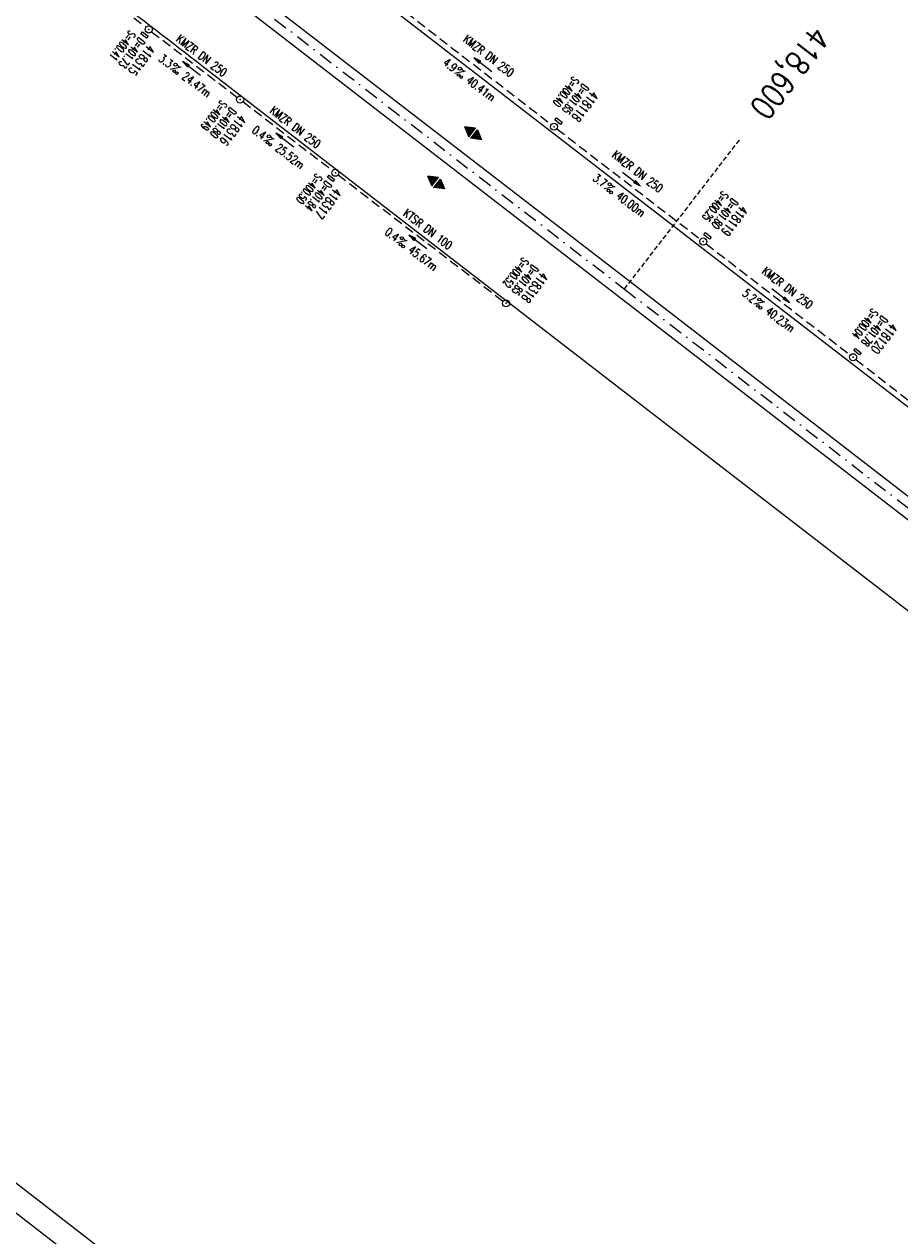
# Model space of a CAD drawing. Extents: x 448814 to 449970, y 436659 to 437685.
# Tile 4 of 18: x 449200 to 449386, y 437051 to 437309. Entities that reach past the tile are written whole.
import ezdxf
from ezdxf.enums import TextEntityAlignment as Align

# ---------------------------------------------------------------- set-up
doc = ezdxf.new("R2010")
doc.units = 0
doc.header["$LTSCALE"] = 2
doc.header["$MEASUREMENT"] = 0
for name, pattern in [('AUSGEZOGEN', [0]), ('GESTRICH-X2', [1.5, 1, -0.5]), ('GESTRICHELT', [0.75, 0.5, -0.25]), ('STRICHPT-X3', [3, 1.5, -0.75, 0, -0.75])]:
    doc.linetypes.add(name, pattern=pattern)
doc.layers.get('0').update_dxf_attribs({"linetype": 'AUSGEZOGEN'})
for name, color, linetype in [('ACHSE', 250, 'STRICHPT-X3'), ('FBR', 8, 'CONTINUOUS'), ('GEF', 7, 'CONTINUOUS'), ('HEKTOM', 250, 'GESTRICHELT'), ('KANAL', 7, 'GESTRICH-X2'), ('PFEIL', 7, 'CONTINUOUS'), ('Planeinteilung', 6, 'CONTINUOUS'), ('RAHMEN', 250, 'AUSGEZOGEN'), ('SCHACHTNR', 6, 'CONTINUOUS'), ('SCHSYMBOL', 7, 'AUSGEZOGEN'), ('TEXTO', 4, 'CONTINUOUS'), ('TEXTU', 4, 'CONTINUOUS')]:
    doc.layers.add(name, color=color, linetype=linetype)
doc.styles.add('ROMANS', font='romans.shx', dxfattribs={"width": 0.8})

# ---------------------------------------------------------------- blocks, each defined once
blk = doc.blocks.new('GST')
at = {"color": 0}
blk.add_circle((0, 0), 0.75, dxfattribs=at)
blk.add_point((0, 0), dxfattribs=at)
blk = doc.blocks.new('13')
blk.add_lwpolyline([(0.76, 1.22), (-0.75, 1.22), (-0.75, 1.8), (0.76, 1.8)], close=True)
at = {"rotation": 180}
blk.add_blockref('GST', (0, 0), dxfattribs=at)
blk = doc.blocks.new('PROM')
blk.add_line((1.57, 1.82), (0.02, 0.02))
for centre, radius in [((0.32, 1.51), 0.317), ((0.94, 0.29), 0.283), ((1.64, 0.29), 0.283)]:
    blk.add_circle(centre, radius)
blk.add_arc((0.99, 2.68), 1.03, 239.1414, 303.3549)
blk = doc.blocks.new('PFEIL2')
at = {"color": 0}
for p, q in [((0.88, 0), (-2.4, -0.01)), ((0.88, -0.27), (0.88, 0.28)), ((0.88, 0.28), (2.43, 0.01)), ((0.91, 0.27), (0.88, 0.26)), ((0.97, 0.26), (0.88, 0.25)), ((1.02, 0.25), (0.88, 0.23)), ((1.07, 0.24), (0.88, 0.21)), ((1.13, 0.23), (0.88, 0.19)), ((1.18, 0.22), (0.88, 0.17)), ((1.24, 0.21), (0.88, 0.15)), ((1.29, 0.21), (0.88, 0.14)), ((1.34, 0.2), (0.88, 0.12)), ((1.4, 0.19), (0.88, 0.1)), ((1.45, 0.18), (0.88, 0.08)), ((1.51, 0.17), (0.88, 0.06)), ((1.56, 0.16), (0.88, 0.04)), ((1.61, 0.15), (0.88, 0.02)), ((1.67, 0.14), (0.88, 0.01)), ((1.72, 0.13), (0.88, -0.01)), ((1.78, 0.12), (0.88, -0.03)), ((1.83, 0.11), (0.88, -0.05)), ((1.88, 0.1), (0.88, -0.07)), ((1.94, 0.09), (0.88, -0.09)), ((2.05, 0.08), (0.88, -0.12)), ((1.99, 0.08), (0.88, -0.11)), ((2.1, 0.07), (0.88, -0.14)), ((2.15, 0.06), (0.88, -0.16)), ((2.21, 0.05), (0.88, -0.18)), ((2.26, 0.04), (0.88, -0.2)), ((2.32, 0.03), (0.88, -0.22)), ((2.37, 0.02), (0.88, -0.23)), ((2.42, 0.01), (0.88, -0.25)), ((2.43, 0.01), (0.88, -0.27))]:
    blk.add_line(p, q, dxfattribs=at)
blk = doc.blocks.new('17')
blk.add_lwpolyline([(-0.76, -1.22), (0.75, -1.22), (0.75, -1.8), (-0.76, -1.8)], close=True)
blk.add_blockref('GST', (0, 0))
blk = doc.blocks.new('10')
blk.add_blockref('GST', (0, 0))
blk = doc.blocks.new('*X7')
at = {"color": 0}
for p, q in [((377.11, 181.02), (378.19, 182.1)), ((377.11, 180.99), (378.2, 182.08)), ((377.12, 181.04), (378.18, 182.1)), ((377.12, 180.99), (378.2, 182.08)), ((377.12, 180.99), (378.2, 182.07)), ((377.13, 180.99), (378.21, 182.06)), ((377.14, 181.06), (378.18, 182.11)), ((377.14, 180.99), (378.21, 182.06)), ((377.15, 181.09), (378.18, 182.11)), ((377.15, 180.99), (378.21, 182.05)), ((377.16, 181.11), (378.17, 182.12)), ((377.16, 180.99), (378.22, 182.05)), ((377.17, 181.13), (378.17, 182.13)), ((377.17, 180.99), (378.22, 182.04)), ((377.18, 181.15), (378.17, 182.13)), ((377.18, 180.99), (378.22, 182.04)), ((377.19, 180.99), (378.23, 182.03)), ((377.2, 181.17), (378.16, 182.14)), ((377.2, 180.99), (378.23, 182.02)), ((377.2, 180.99), (378.23, 182.02)), ((377.21, 181.19), (378.16, 182.14)), ((377.21, 180.99), (378.24, 182.01)), ((377.22, 181.21), (378.16, 182.15)), ((377.22, 180.99), (378.24, 182.01)), ((377.23, 181.23), (378.15, 182.15)), ((377.23, 180.99), (378.24, 182)), ((377.24, 180.99), (378.25, 182)), ((377.25, 181.25), (378.15, 182.16)), ((377.25, 180.99), (378.25, 181.99)), ((377.26, 181.27), (378.15, 182.16)), ((377.26, 180.99), (378.25, 181.99)), ((377.27, 181.29), (378.14, 182.17)), ((377.27, 180.99), (378.25, 181.98)), ((377.27, 180.99), (378.26, 181.97)), ((377.28, 181.32), (378.14, 182.18)), ((377.28, 180.99), (378.26, 181.97)), ((377.29, 181.34), (378.14, 182.18)), ((377.29, 180.99), (378.26, 181.96)), ((377.3, 180.99), (378.27, 181.96)), ((377.31, 181.36), (378.14, 182.19)), ((377.31, 180.99), (378.27, 181.95)), ((377.32, 181.38), (378.13, 182.19)), ((377.32, 180.99), (378.27, 181.95)), ((377.33, 181.4), (378.13, 182.2)), ((377.33, 180.99), (378.28, 181.94)), ((377.34, 181.42), (378.13, 182.2)), ((377.34, 180.99), (378.28, 181.93)), ((377.35, 181.44), (378.12, 182.21)), ((377.35, 180.99), (378.28, 181.93)), ((377.35, 180.99), (378.29, 181.92)), ((377.36, 180.99), (378.29, 181.92)), ((377.37, 181.46), (378.12, 182.22)), ((377.37, 180.99), (378.29, 181.91)), ((377.38, 181.48), (378.12, 182.22)), ((377.38, 180.99), (378.3, 181.91)), ((377.39, 181.5), (378.11, 182.23)), ((377.39, 180.99), (378.3, 181.9)), ((377.4, 181.52), (378.11, 182.23)), ((377.4, 180.99), (378.3, 181.9)), ((377.41, 181.55), (378.11, 182.24)), ((377.41, 180.99), (378.31, 181.89)), ((377.42, 180.99), (378.31, 181.88)), ((377.43, 181.57), (378.1, 182.24)), ((377.43, 180.99), (378.31, 181.88)), ((377.43, 180.99), (378.32, 181.87)), ((377.44, 181.59), (378.1, 182.25)), ((377.44, 180.99), (378.32, 181.87)), ((377.45, 181.61), (378.1, 182.25)), ((377.45, 180.99), (378.32, 181.86)), ((377.46, 181.63), (378.09, 182.26)), ((377.46, 180.99), (378.33, 181.86)), ((377.47, 181.65), (378.09, 182.27)), ((377.47, 180.99), (378.33, 181.85)), ((377.48, 180.99), (378.33, 181.85)), ((377.49, 181.67), (378.09, 182.27)), ((377.49, 180.99), (378.34, 181.84)), ((377.5, 181.69), (378.08, 182.28)), ((377.5, 180.99), (378.34, 181.83)), ((377.5, 180.99), (378.34, 181.83)), ((377.51, 181.71), (378.08, 182.28)), ((377.51, 180.99), (378.35, 181.82)), ((377.52, 181.73), (378.08, 182.29)), ((377.52, 180.99), (378.35, 181.82)), ((377.53, 181.75), (378.07, 182.29)), ((377.53, 180.99), (378.35, 181.81)), ((377.54, 180.99), (378.36, 181.81)), ((377.55, 181.78), (378.07, 182.3)), ((377.55, 180.99), (378.36, 181.8)), ((377.56, 181.8), (378.07, 182.3)), ((377.56, 180.99), (378.36, 181.79)), ((377.57, 181.82), (378.06, 182.31)), ((377.57, 180.99), (378.36, 181.79)), ((377.58, 181.84), (378.06, 182.32)), ((377.58, 180.99), (378.37, 181.78)), ((377.58, 180.99), (378.37, 181.78)), ((377.59, 180.99), (378.37, 181.77)), ((377.6, 181.86), (378.06, 182.32)), ((377.6, 180.99), (378.38, 181.77)), ((377.61, 181.88), (378.05, 182.33)), ((377.61, 180.99), (378.38, 181.76)), ((377.62, 181.9), (378.05, 182.33)), ((377.62, 180.99), (378.38, 181.76)), ((377.63, 181.92), (378.05, 182.34)), ((377.63, 180.99), (378.39, 181.75)), ((377.64, 181.94), (378.04, 182.34)), ((377.64, 180.99), (378.39, 181.74)), ((377.65, 180.99), (378.39, 181.74)), ((377.65, 180.99), (378.4, 181.73)), ((377.66, 181.96), (378.04, 182.35)), ((377.66, 180.99), (378.4, 181.73)), ((377.67, 181.98), (378.04, 182.36)), ((377.67, 180.99), (378.4, 181.72)), ((377.68, 182.01), (378.03, 182.36)), ((377.68, 180.99), (378.41, 181.72)), ((377.69, 182.03), (378.03, 182.37)), ((377.69, 180.99), (378.41, 181.71)), ((377.7, 182.05), (378.03, 182.37)), ((377.7, 180.99), (378.41, 181.71)), ((377.71, 180.99), (378.42, 181.7)), ((377.72, 182.07), (378.03, 182.38)), ((377.72, 180.99), (378.42, 181.69)), ((377.73, 182.09), (378.02, 182.38)), ((377.73, 180.99), (378.42, 181.69)), ((377.73, 180.99), (378.43, 181.68)), ((377.74, 182.11), (378.02, 182.39)), ((377.74, 180.99), (378.43, 181.68)), ((377.75, 182.13), (378.02, 182.39)), ((377.75, 180.99), (378.43, 181.67)), ((377.76, 182.15), (378.01, 182.4)), ((377.76, 180.99), (378.44, 181.67)), ((377.77, 180.99), (378.44, 181.66)), ((377.78, 182.17), (378.01, 182.41)), ((377.78, 180.99), (378.44, 181.65)), ((377.79, 182.19), (378.01, 182.41)), ((377.79, 180.99), (378.45, 181.65)), ((377.8, 182.21), (378, 182.42)), ((377.8, 180.99), (378.45, 181.64)), ((377.81, 182.24), (378, 182.42)), ((377.81, 180.99), (378.45, 181.64)), ((377.81, 180.99), (378.46, 181.63)), ((377.82, 182.26), (378, 182.43)), ((377.82, 180.99), (378.46, 181.63)), ((377.83, 180.99), (378.46, 181.62)), ((377.84, 182.28), (377.99, 182.43)), ((377.84, 180.99), (378.47, 181.62)), ((377.85, 182.3), (377.99, 182.44)), ((377.85, 180.99), (378.47, 181.61)), ((377.86, 182.32), (377.99, 182.44)), ((377.86, 180.99), (378.47, 181.6)), ((377.87, 182.34), (377.98, 182.45)), ((377.87, 180.99), (378.47, 181.6)), ((377.88, 180.99), (378.48, 181.59)), ((377.88, 180.99), (378.48, 181.59)), ((377.89, 182.36), (377.98, 182.46)), ((377.89, 180.99), (378.48, 181.58)), ((377.9, 182.38), (377.98, 182.46)), ((377.9, 180.99), (378.49, 181.58)), ((377.91, 182.4), (377.97, 182.47)), ((377.91, 180.99), (378.49, 181.57)), ((377.92, 182.42), (377.97, 182.47)), ((377.92, 180.99), (378.49, 181.57)), ((377.93, 182.44), (377.97, 182.48)), ((377.93, 180.99), (378.5, 181.56)), ((377.94, 180.99), (378.5, 181.55)), ((377.95, 182.47), (377.96, 182.48)), ((377.95, 180.99), (378.5, 181.55)), ((377.96, 180.99), (378.51, 181.54)), ((377.96, 180.99), (378.51, 181.54)), ((377.97, 180.99), (378.51, 181.53)), ((377.98, 180.99), (378.52, 181.53)), ((377.99, 180.99), (378.52, 181.52)), ((378, 180.99), (378.52, 181.51)), ((378.01, 180.99), (378.53, 181.51)), ((378.02, 180.99), (378.53, 181.5)), ((378.03, 180.99), (378.53, 181.5)), ((378.03, 180.99), (378.54, 181.49)), ((378.04, 180.99), (378.54, 181.49)), ((378.05, 180.99), (378.54, 181.48)), ((378.06, 180.99), (378.55, 181.48)), ((378.07, 180.99), (378.55, 181.47)), ((378.08, 180.99), (378.55, 181.46)), ((378.09, 180.99), (378.56, 181.46)), ((378.1, 180.99), (378.56, 181.45)), ((378.11, 180.99), (378.56, 181.45)), ((378.11, 180.99), (378.57, 181.44)), ((378.12, 180.99), (378.57, 181.44)), ((378.13, 180.99), (378.57, 181.43)), ((378.14, 180.99), (378.58, 181.42)), ((378.15, 180.99), (378.58, 181.42)), ((378.16, 180.99), (378.58, 181.41)), ((378.17, 180.99), (378.58, 181.41)), ((378.18, 180.99), (378.59, 181.4)), ((378.19, 180.99), (378.59, 181.4)), ((378.19, 180.99), (378.59, 181.39)), ((378.2, 180.99), (378.6, 181.39)), ((378.21, 180.99), (378.6, 181.38)), ((378.22, 180.99), (378.6, 181.37)), ((378.23, 180.99), (378.61, 181.37)), ((378.24, 180.99), (378.61, 181.36)), ((378.25, 180.99), (378.61, 181.36)), ((378.26, 180.99), (378.62, 181.35)), ((378.26, 180.99), (378.62, 181.35)), ((378.27, 180.99), (378.62, 181.34)), ((378.28, 180.99), (378.63, 181.34)), ((378.29, 180.99), (378.63, 181.33)), ((378.3, 180.99), (378.63, 181.32)), ((378.31, 180.99), (378.64, 181.32)), ((378.32, 180.99), (378.64, 181.31)), ((378.33, 180.99), (378.64, 181.31)), ((378.34, 180.99), (378.65, 181.3)), ((378.34, 180.99), (378.65, 181.3)), ((378.35, 180.99), (378.65, 181.29)), ((378.36, 180.99), (378.66, 181.28)), ((378.37, 180.99), (378.66, 181.28)), ((378.38, 180.99), (378.66, 181.27)), ((378.39, 180.99), (378.67, 181.27)), ((378.4, 180.99), (378.67, 181.26)), ((378.41, 180.99), (378.67, 181.26)), ((378.42, 180.99), (378.68, 181.25)), ((378.42, 180.99), (378.68, 181.25)), ((378.43, 180.99), (378.68, 181.24)), ((378.44, 180.99), (378.69, 181.23)), ((378.45, 180.99), (378.69, 181.23)), ((378.46, 180.99), (378.69, 181.22)), ((378.47, 180.99), (378.69, 181.22)), ((378.48, 180.99), (378.7, 181.21)), ((378.49, 180.99), (378.7, 181.21)), ((378.49, 180.99), (378.7, 181.2)), ((378.5, 180.99), (378.71, 181.2)), ((378.51, 180.99), (378.71, 181.19)), ((378.52, 180.99), (378.71, 181.18)), ((378.53, 180.99), (378.72, 181.18)), ((378.54, 180.99), (378.72, 181.17)), ((378.55, 180.99), (378.72, 181.17)), ((378.56, 180.99), (378.73, 181.16)), ((378.57, 180.99), (378.73, 181.16)), ((378.57, 180.99), (378.73, 181.15)), ((378.58, 180.99), (378.74, 181.14)), ((378.59, 180.99), (378.74, 181.14)), ((378.6, 180.99), (378.74, 181.13)), ((378.61, 180.99), (378.75, 181.13)), ((378.62, 180.99), (378.75, 181.12)), ((378.63, 180.99), (378.75, 181.12)), ((378.64, 180.99), (378.76, 181.11)), ((378.64, 180.99), (378.76, 181.11)), ((378.65, 180.99), (378.76, 181.1)), ((378.66, 180.99), (378.77, 181.09)), ((378.67, 180.99), (378.77, 181.09)), ((378.68, 180.99), (378.77, 181.08)), ((378.69, 180.99), (378.78, 181.08)), ((378.7, 180.99), (378.78, 181.07)), ((378.71, 180.99), (378.78, 181.07)), ((378.72, 180.99), (378.79, 181.06)), ((378.72, 180.99), (378.79, 181.06)), ((378.73, 180.99), (378.79, 181.05)), ((378.74, 180.99), (378.8, 181.04)), ((378.75, 180.99), (378.8, 181.04)), ((378.76, 180.99), (378.8, 181.03)), ((378.77, 180.99), (378.8, 181.03)), ((378.78, 180.99), (378.81, 181.02)), ((378.79, 180.99), (378.81, 181.02)), ((378.8, 180.99), (378.81, 181.01)), ((378.8, 180.99), (378.82, 181)), ((378.81, 180.99), (378.82, 181)), ((377.1, 180.56), (377.12, 180.58)), ((377.1, 180.57), (377.11, 180.58)), ((377.11, 180.55), (377.14, 180.58)), ((377.11, 180.55), (377.13, 180.58)), ((377.11, 180.56), (377.13, 180.58)), ((377.12, 180.53), (377.17, 180.58)), ((377.12, 180.53), (377.16, 180.58)), ((377.12, 180.54), (377.15, 180.58)), ((377.13, 180.51), (377.21, 180.58)), ((377.13, 180.51), (377.2, 180.58)), ((377.13, 180.52), (377.19, 180.58)), ((377.13, 180.52), (377.18, 180.58)), ((377.14, 180.49), (377.23, 180.58)), ((377.14, 180.49), (377.22, 180.58)), ((377.14, 180.5), (377.21, 180.58)), ((377.15, 180.47), (377.26, 180.58)), ((377.15, 180.48), (377.25, 180.58)), ((377.15, 180.48), (377.24, 180.58)), ((377.16, 180.46), (377.29, 180.58)), ((377.16, 180.46), (377.28, 180.58)), ((377.16, 180.47), (377.27, 180.58)), ((377.17, 180.44), (377.31, 180.58)), ((377.17, 180.44), (377.3, 180.58)), ((377.17, 180.45), (377.29, 180.58)), ((377.18, 180.42), (377.34, 180.58)), ((377.18, 180.43), (377.33, 180.58)), ((377.18, 180.43), (377.32, 180.58)), ((377.19, 180.41), (377.36, 180.58)), ((377.19, 180.41), (377.36, 180.58)), ((377.19, 180.42), (377.35, 180.58)), ((377.2, 180.39), (377.39, 180.58)), ((377.2, 180.39), (377.38, 180.58)), ((377.2, 180.4), (377.37, 180.58)), ((377.21, 180.37), (377.42, 180.58)), ((377.21, 180.38), (377.41, 180.58)), ((377.21, 180.38), (377.4, 180.58)), ((377.22, 180.35), (377.44, 180.58)), ((377.22, 180.36), (377.44, 180.58)), ((377.22, 180.37), (377.43, 180.58)), ((377.23, 180.34), (377.47, 180.58)), ((377.23, 180.34), (377.46, 180.58)), ((377.23, 180.35), (377.45, 180.58)), ((377.24, 180.32), (377.51, 180.58)), ((377.24, 180.32), (377.5, 180.58)), ((377.24, 180.33), (377.49, 180.58)), ((377.24, 180.33), (377.48, 180.58)), ((377.25, 180.3), (377.53, 180.58)), ((377.25, 180.3), (377.52, 180.58)), ((377.25, 180.31), (377.51, 180.58)), ((377.26, 180.28), (377.56, 180.58)), ((377.26, 180.29), (377.55, 180.58)), ((377.26, 180.29), (377.54, 180.58)), ((377.27, 180.27), (377.59, 180.58)), ((377.27, 180.27), (377.58, 180.58)), ((377.27, 180.28), (377.57, 180.58)), ((377.28, 180.25), (377.61, 180.58)), ((377.28, 180.25), (377.6, 180.58)), ((377.28, 180.26), (377.59, 180.58)), ((377.29, 180.23), (377.64, 180.58)), ((377.29, 180.24), (377.63, 180.58)), ((377.29, 180.24), (377.62, 180.58)), ((377.3, 180.21), (377.67, 180.58)), ((377.3, 180.22), (377.66, 180.58)), ((377.3, 180.23), (377.65, 180.58)), ((377.31, 180.2), (377.69, 180.58)), ((377.31, 180.2), (377.68, 180.58)), ((377.31, 180.21), (377.67, 180.58)), ((377.32, 180.18), (377.72, 180.58)), ((377.32, 180.19), (377.71, 180.58)), ((377.32, 180.19), (377.7, 180.58)), ((377.33, 180.16), (377.74, 180.58)), ((377.33, 180.17), (377.74, 180.58)), ((377.33, 180.18), (377.73, 180.58)), ((377.34, 180.16), (377.75, 180.58)), ((377.34, 180.15), (377.76, 180.58)), ((377.34, 180.15), (377.77, 180.58)), ((377.35, 180.14), (377.78, 180.58)), ((377.35, 180.14), (377.79, 180.58)), ((377.35, 180.13), (377.8, 180.58)), ((377.35, 180.12), (377.81, 180.58)), ((377.36, 180.12), (377.82, 180.58)), ((377.36, 180.11), (377.82, 180.58)), ((377.36, 180.11), (377.83, 180.58)), ((377.37, 180.1), (377.84, 180.58)), ((377.37, 180.1), (377.85, 180.58)), ((377.37, 180.09), (377.86, 180.58)), ((377.38, 180.09), (377.87, 180.58)), ((377.38, 180.08), (377.88, 180.58)), ((377.38, 180.07), (377.89, 180.58)), ((377.39, 180.07), (377.89, 180.58)), ((377.39, 180.06), (377.9, 180.58)), ((377.39, 180.06), (377.91, 180.58)), ((377.4, 180.05), (377.92, 180.58)), ((377.4, 180.05), (377.93, 180.58)), ((377.4, 180.04), (377.94, 180.58)), ((377.41, 180.04), (377.95, 180.58)), ((377.41, 180.03), (377.96, 180.58)), ((377.41, 180.02), (377.97, 180.58)), ((377.42, 180.02), (377.97, 180.58)), ((377.42, 180.01), (377.98, 180.58)), ((377.42, 180.01), (377.99, 180.58)), ((377.43, 180), (378, 180.58)), ((377.43, 180), (378.01, 180.58)), ((377.43, 179.99), (378.02, 180.58)), ((377.44, 179.98), (378.03, 180.58)), ((377.44, 179.98), (378.04, 180.58)), ((377.44, 179.97), (378.05, 180.58)), ((377.45, 179.97), (378.05, 180.58)), ((377.45, 179.96), (378.06, 180.58)), ((377.45, 179.96), (378.07, 180.58)), ((377.46, 179.95), (378.08, 180.58)), ((377.46, 179.95), (378.09, 180.58)), ((377.46, 179.94), (378.1, 180.58)), ((377.46, 179.93), (378.11, 180.58)), ((377.47, 179.93), (378.12, 180.58)), ((377.47, 179.92), (378.12, 180.58)), ((377.47, 179.92), (378.13, 180.58)), ((377.48, 179.91), (378.14, 180.58)), ((377.48, 179.91), (378.15, 180.58)), ((377.48, 179.9), (378.16, 180.58)), ((377.49, 179.9), (378.17, 180.58)), ((377.49, 179.89), (378.18, 180.58)), ((377.49, 179.88), (378.19, 180.58)), ((377.5, 179.88), (378.2, 180.58)), ((377.5, 179.87), (378.2, 180.58)), ((377.5, 179.87), (378.21, 180.58)), ((377.51, 179.86), (378.22, 180.58)), ((377.51, 179.86), (378.23, 180.58)), ((377.51, 179.85), (378.24, 180.58)), ((377.52, 179.84), (378.25, 180.58)), ((377.52, 179.84), (378.26, 180.58)), ((377.52, 179.83), (378.27, 180.58)), ((377.53, 179.83), (378.28, 180.58)), ((377.53, 179.82), (378.28, 180.58)), ((377.53, 179.82), (378.29, 180.58)), ((377.54, 179.81), (378.3, 180.58)), ((377.54, 179.81), (378.31, 180.58)), ((377.54, 179.8), (378.32, 180.58)), ((377.55, 179.79), (378.33, 180.58)), ((377.55, 179.79), (378.34, 180.58)), ((377.55, 179.78), (378.35, 180.58)), ((377.56, 179.78), (378.35, 180.58)), ((377.56, 179.77), (378.36, 180.58)), ((377.56, 179.77), (378.37, 180.58)), ((377.57, 179.76), (378.38, 180.58)), ((377.57, 179.76), (378.39, 180.58)), ((377.57, 179.75), (378.4, 180.58)), ((377.57, 179.74), (378.41, 180.58)), ((377.58, 179.74), (378.42, 180.58)), ((377.58, 179.73), (378.43, 180.58)), ((377.58, 179.73), (378.43, 180.58)), ((377.59, 179.72), (378.44, 180.58)), ((377.59, 179.72), (378.45, 180.58)), ((377.59, 179.71), (378.46, 180.58)), ((377.6, 179.7), (378.47, 180.58)), ((377.6, 179.7), (378.48, 180.58)), ((377.6, 179.69), (378.49, 180.58)), ((377.61, 179.69), (378.5, 180.58)), ((377.61, 179.68), (378.5, 180.58)), ((377.61, 179.68), (378.51, 180.58)), ((377.62, 179.67), (378.52, 180.58)), ((377.62, 179.67), (378.53, 180.58)), ((377.62, 179.66), (378.54, 180.58)), ((377.63, 179.65), (378.55, 180.58)), ((377.63, 179.65), (378.56, 180.58)), ((377.63, 179.64), (378.57, 180.58)), ((377.64, 179.64), (378.58, 180.58)), ((377.64, 179.63), (378.58, 180.58)), ((377.64, 179.63), (378.59, 180.58)), ((377.65, 179.62), (378.6, 180.58)), ((377.65, 179.62), (378.61, 180.58)), ((377.65, 179.61), (378.62, 180.58)), ((377.66, 179.6), (378.63, 180.58)), ((377.66, 179.6), (378.64, 180.58)), ((377.66, 179.59), (378.65, 180.58)), ((377.67, 179.59), (378.66, 180.58)), ((377.67, 179.58), (378.66, 180.58)), ((377.67, 179.58), (378.67, 180.58)), ((377.68, 179.57), (378.68, 180.58)), ((377.68, 179.56), (378.69, 180.58)), ((377.68, 179.56), (378.7, 180.58)), ((377.68, 179.55), (378.71, 180.58)), ((377.69, 179.55), (378.72, 180.58)), ((377.69, 179.54), (378.73, 180.58)), ((377.69, 179.54), (378.73, 180.58)), ((377.7, 179.53), (378.74, 180.58)), ((377.7, 179.53), (378.75, 180.58)), ((377.7, 179.52), (378.76, 180.58)), ((377.71, 179.51), (378.77, 180.58)), ((377.71, 179.51), (378.78, 180.58)), ((377.71, 179.5), (378.79, 180.58)), ((377.72, 179.5), (378.8, 180.58)), ((377.72, 179.49), (378.81, 180.58)), ((377.72, 179.49), (378.81, 180.58)), ((377.73, 179.47), (378.81, 180.54)), ((377.74, 179.46), (378.79, 180.52)), ((377.74, 179.46), (378.78, 180.5)), ((377.74, 179.45), (378.77, 180.48)), ((377.75, 179.45), (378.76, 180.46)), ((377.75, 179.44), (378.75, 180.44)), ((377.75, 179.44), (378.73, 180.42)), ((377.76, 179.43), (378.72, 180.4)), ((377.76, 179.42), (378.71, 180.37)), ((377.76, 179.42), (378.7, 180.35)), ((377.77, 179.41), (378.68, 180.33)), ((377.77, 179.41), (378.67, 180.31)), ((377.77, 179.4), (378.66, 180.29)), ((377.78, 179.4), (378.65, 180.27)), ((377.78, 179.39), (378.64, 180.25)), ((377.78, 179.39), (378.62, 180.23)), ((377.79, 179.38), (378.61, 180.21)), ((377.79, 179.37), (378.6, 180.19)), ((377.79, 179.37), (378.59, 180.17)), ((377.79, 179.36), (378.58, 180.14)), ((377.8, 179.36), (378.56, 180.12)), ((377.8, 179.35), (378.55, 180.1)), ((377.8, 179.35), (378.54, 180.08)), ((377.81, 179.34), (378.53, 180.06)), ((377.81, 179.33), (378.52, 180.04)), ((377.81, 179.33), (378.5, 180.02)), ((377.82, 179.32), (378.49, 180)), ((377.82, 179.32), (378.48, 179.98)), ((377.82, 179.31), (378.47, 179.96)), ((377.83, 179.31), (378.46, 179.94)), ((377.83, 179.3), (378.44, 179.91)), ((377.83, 179.3), (378.43, 179.89)), ((377.84, 179.29), (378.42, 179.87)), ((377.84, 179.28), (378.41, 179.85)), ((377.84, 179.28), (378.4, 179.83)), ((377.85, 179.27), (378.38, 179.81)), ((377.85, 179.27), (378.37, 179.79)), ((377.85, 179.26), (378.36, 179.77)), ((377.86, 179.26), (378.35, 179.75)), ((377.86, 179.25), (378.33, 179.73)), ((377.86, 179.25), (378.32, 179.71)), ((377.87, 179.24), (378.31, 179.68)), ((377.87, 179.23), (378.3, 179.66)), ((377.87, 179.23), (378.29, 179.64)), ((377.88, 179.22), (378.27, 179.62)), ((377.88, 179.22), (378.26, 179.6)), ((377.88, 179.21), (378.25, 179.58)), ((377.89, 179.21), (378.24, 179.56)), ((377.89, 179.2), (378.23, 179.54)), ((377.89, 179.19), (378.21, 179.52)), ((377.89, 179.19), (378.2, 179.5)), ((377.9, 179.18), (378.19, 179.48)), ((377.9, 179.18), (378.18, 179.45)), ((377.9, 179.17), (378.17, 179.43)), ((377.91, 179.17), (378.15, 179.41)), ((377.91, 179.16), (378.14, 179.39)), ((377.91, 179.16), (378.13, 179.37)), ((377.92, 179.15), (378.12, 179.35)), ((377.92, 179.14), (378.11, 179.33)), ((377.92, 179.14), (378.09, 179.31)), ((377.93, 179.13), (378.08, 179.29)), ((377.93, 179.13), (378.07, 179.27)), ((377.93, 179.12), (378.06, 179.25)), ((377.94, 179.12), (378.04, 179.22)), ((377.94, 179.11), (378.03, 179.2)), ((377.94, 179.11), (378.02, 179.18)), ((377.95, 179.1), (378.01, 179.16)), ((377.95, 179.09), (378, 179.14)), ((377.95, 179.09), (377.98, 179.12)), ((377.96, 179.08), (377.97, 179.1))]:
    blk.add_line(p, q, dxfattribs=at)
blk = doc.blocks.new('HOCHP')
for points in [[(-0.01, 2.24), (-1.15, 0.27), (1.12, 0.27)], [(-0.01, -2.24), (-1.15, -0.27), (1.12, -0.27)]]:
    blk.add_lwpolyline(points, close=True)
at = {"xscale": 1.311372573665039, "yscale": 1.311372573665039, "zscale": 1.311372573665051}
blk.add_blockref('*X7', (-495.66, -237.08), dxfattribs=at)
blk = doc.blocks.new('1135420')
blk.add_line((0, 0), (1135, 0))
at = {"layer": 'RAHMEN'}
blk.add_line((25, 5), (950, 5), dxfattribs=at)

msp = doc.modelspace()

# ---------------------------------------------------------------- linework, layer by layer
at = {"layer": 'ACHSE'}
msp.add_lwpolyline([(448957.68, 437538.39, -0.000001), (448981.59, 437519.94, 0.000001), (449011.27, 437497.03, 0), (449049.14, 437467.8, 0), (449090.43, 437435.92, 0.000002), (449130.01, 437405.37, -0.000003), (449169.59, 437374.82, -0.000004), (449209.17, 437344.27, 0.000004), (449248.76, 437313.72), (449327.92, 437252.62), (449426.87, 437176.24), (449506.03, 437115.14), (449624.77, 437023.48), (449723.72, 436947.11, -0.000002), (449783.09, 436901.28, 0.000001), (449842.47, 436855.45, 0.000001), (449856.16, 436844.88, -0.000003)], format="xyb", dxfattribs=at)
at = {"layer": 'FBR'}
for points in [[(448958.91, 437539.97, -0.000001), (448982.81, 437521.52), (449012.49, 437498.61), (449035.23, 437481.06), (449050.36, 437469.38), (449091.65, 437437.51, 0.000002), (449131.24, 437406.96, -0.000003), (449170.82, 437376.41, -0.000004), (449210.4, 437345.85, 0.000004), (449249.98, 437315.3), (449329.14, 437254.2), (449428.09, 437177.82), (449507.25, 437116.72), (449574.42, 437064.88)], [(448965.93, 437529.5), (448980.36, 437518.36), (449010.05, 437495.44), (449032.79, 437477.89), (449047.91, 437466.22), (449089.21, 437434.34, 0.000002), (449128.79, 437403.79, -0.000003), (449168.37, 437373.24, -0.000004), (449207.95, 437342.69, 0.000004), (449247.53, 437312.14), (449326.69, 437251.03), (449425.65, 437174.66), (449504.81, 437113.55), (449571.98, 437061.71)], [(449047.05, 437490.89), (449059.52, 437481.26), (449100.82, 437449.38, 0.000002), (449140.4, 437418.83, -0.000003), (449179.98, 437388.28, -0.000004), (449219.56, 437357.73, 0.000004), (449259.14, 437327.18), (449338.3, 437266.08), (449437.26, 437189.7), (449516.42, 437128.6), (449635.16, 437036.94), (449695.11, 436990.67)], [(449020.08, 437468.44), (449038.6, 437454.15), (449079.89, 437422.27, 0.000002), (449119.47, 437391.72, -0.000003), (449159.05, 437361.17, -0.000004), (449198.63, 437330.62, 0.000004), (449238.21, 437300.06), (449317.38, 437238.96), (449416.33, 437162.58), (449495.49, 437101.48), (449614.23, 437009.83), (449653.86, 436979.24)]]:
    msp.add_lwpolyline(points, format="xyb", dxfattribs=at)
at = {"layer": 'HEKTOM'}
msp.add_line((449327.91, 437252.62), (449352.34, 437284.28), dxfattribs=at)
at = {"layer": 'KANAL'}
for p, q in [((449207.06, 437323.09), (449226.25, 437308.25)), ((449281.56, 437311.38), (449312.37, 437287.59)), ((449227.44, 437307.31), (449245.66, 437293.34)), ((449246.84, 437292.44), (449265.91, 437277.78)), ((449313.56, 437286.66), (449344.06, 437263.19)), ((449267.09, 437276.87), (449302.16, 437250.03)), ((449345.25, 437262.25), (449375.91, 437238.59)), ((449377.09, 437237.66), (449411.97, 437210.53))]:
    msp.add_line(p, q, dxfattribs=at)

# ---------------------------------------------------------------- block references
at = {"layer": 'GEF', "rotation": 52.33652719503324}
for p in [(449295.78, 437285.73), (449287.92, 437275.28)]:
    msp.add_blockref('HOCHP', p, dxfattribs=at)
at = {"layer": 'PFEIL'}
for p, rotation in [((449235.94, 437299.54), 142.5085999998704), ((449297.83, 437300.33), 142.3247999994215), ((449255.76, 437284.32), 142.4358999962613), ((449329.38, 437275.96), 322.3977999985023), ((449284.02, 437262.66), 142.5931000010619), ((449361.11, 437251.19), 322.3326000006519)]:
    msp.add_blockref('PFEIL2', p, dxfattribs=dict(at, rotation=rotation))
at = {"layer": 'Planeinteilung', "linetype": 'Continuous', "rotation": 322.3369009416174}
msp.add_blockref('1135420', (448814.48, 437352.85), dxfattribs=at)
at = {"layer": 'SCHSYMBOL', "rotation": 322.3364999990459}
for name, p in [('17', (449226.84, 437307.78)), ('10', (449246.26, 437292.89)), ('13', (449312.96, 437287.12)), ('17', (449266.49, 437277.33)), ('13', (449344.65, 437262.72)), ('10', (449302.77, 437249.59)), ('13', (449376.5, 437238.13))]:
    msp.add_blockref(name, p, dxfattribs=at)
at = {"layer": 'TEXTU'}
for p, rotation in [((449231.34, 437299.29), 322.5085999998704), ((449291.75, 437298.45), 322.3247999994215), ((449251.16, 437284.07), 322.4358999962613), ((449323.59, 437273.89), 322.3977999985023), ((449279.42, 437262.41), 322.5931000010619), ((449355.36, 437249.4), 322.3326000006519)]:
    msp.add_blockref('PROM', p, dxfattribs=dict(at, rotation=rotation))

# ---------------------------------------------------------------- texts
at = {"layer": 'HEKTOM', "style": 'ROMANS', "width": 0.8}
msp.add_text('418,600', height=5, rotation=232.3365, dxfattribs=at).set_placement((449367.95, 437308.91))
at = {"layer": 'SCHACHTNR', "style": 'ROMANS'}
for s, height, width, p in [('S=400.41', 1.8, 0.6, (449222.78, 437307.75)), ('D=401.73', 1.8, 0.6, (449224.75, 437306.22)), ('418315', 2, 0.7, (449226.75, 437304.69)), ('S=400.40', 1.8, 0.6, (449317.02, 437297.94)), ('D=401.85', 1.8, 0.6, (449319.02, 437296.4)), ('S=400.49', 1.8, 0.6, (449242.19, 437292.88)), ('418118', 2, 0.7, (449320.99, 437294.87)), ('D=401.80', 1.8, 0.6, (449244.19, 437291.34)), ('418316', 2, 0.7, (449246.16, 437289.81)), ('S=400.50', 1.8, 0.6, (449262.44, 437277.31)), ('D=401.84', 1.8, 0.6, (449264.41, 437275.78)), ('418317', 2, 0.7, (449266.38, 437274.25)), ('S=400.25', 1.8, 0.6, (449348.75, 437273.57)), ('D=401.80', 1.8, 0.6, (449350.75, 437272.04)), ('418119', 2, 0.7, (449352.72, 437270.51)), ('S=400.52', 1.8, 0.6, (449306.34, 437259.47)), ('D=401.85', 1.8, 0.6, (449308.31, 437257.94)), ('418318', 2, 0.7, (449310.31, 437256.41)), ('S=400.04', 1.8, 0.6, (449380.56, 437248.62)), ('D=401.78', 1.8, 0.6, (449382.56, 437247.08)), ('418120', 2, 0.7, (449384.53, 437245.55))]:
    msp.add_text(s, height=height, rotation=232.3365, dxfattribs=dict(at, width=width)).set_placement(p)
at = {"layer": 'TEXTO', "style": 'ROMANS', "width": 0.75}
for s, rotation, p in [('KMZR DN 250', 322.5086, (449237.53, 437301.52)), ('KMZR DN 250', 322.3248, (449298.49, 437301.48)), ('KMZR DN 250', 322.4359, (449257.42, 437286.31)), ('KMZR DN 250', 322.3978, (449330.13, 437276.9)), ('KTSR DN 100', 322.5931, (449285.59, 437264.61)), ('KMZR DN 250', 322.3326, (449362, 437252.16))]:
    msp.add_text(s, height=1.8, rotation=rotation, dxfattribs=at).set_placement(p, align=Align.CENTER)
at = {"layer": 'TEXTU', "style": 'ROMANS', "width": 0.75}
for s, rotation, p in [('3.3', 322.5086, (449228.78, 437301.25)), ('4.9', 322.3248, (449289.19, 437300.41)), ('24.47m', 322.5086, (449233.72, 437297.47)), ('40.41m', 322.3248, (449294.12, 437296.62)), ('0.4', 322.4359, (449248.59, 437286.03)), ('25.52m', 322.4359, (449253.53, 437282.25)), ('3.7', 322.3978, (449321.03, 437275.84)), ('40.00m', 322.3978, (449325.97, 437272.06)), ('0.4', 322.5931, (449276.84, 437264.38)), ('45.67m', 322.5931, (449281.81, 437260.59)), ('5.2', 322.3326, (449352.81, 437251.37)), ('40.23m', 322.3326, (449357.72, 437247.56))]:
    msp.add_text(s, height=1.8, rotation=rotation, dxfattribs=at).set_placement(p)

doc.saveas('drawing.dxf')
